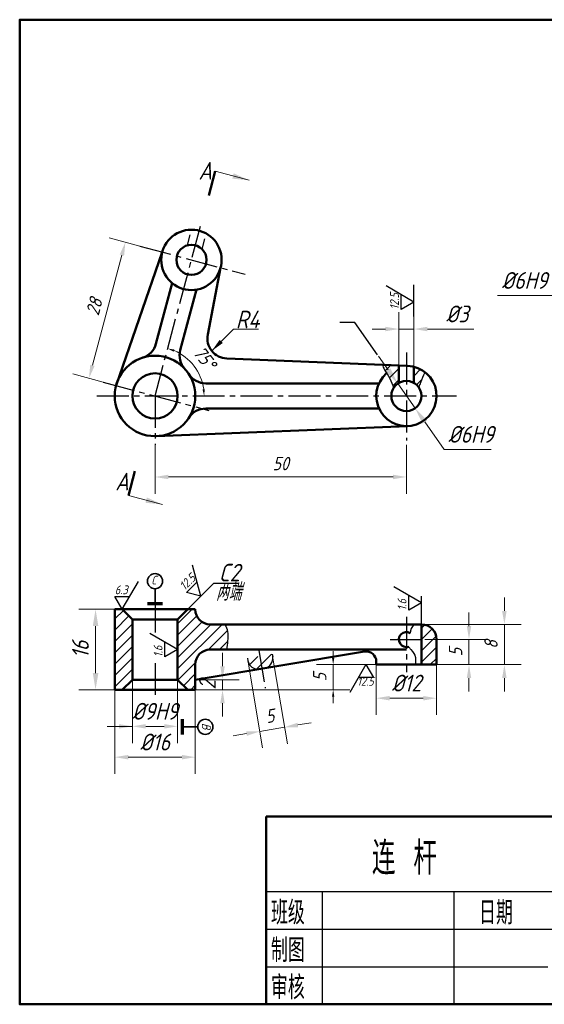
# Model space of a CAD drawing. Header units: millimetres. Extents: x 82 to 230, y 87 to 234.
# Tile 1 of 2: x 82 to 160, y 87 to 234. Entities that reach past the tile are written whole.
import ezdxf

# ---------------------------------------------------------------- set-up
doc = ezdxf.new("R2010")
doc.units = ezdxf.units.MM
doc.header["$LTSCALE"] = 0.5
doc.linetypes.add('CENTER2', pattern=[28.575, 19.05, -3.175, 3.175, -3.175])
doc.linetypes.add('DASHED2', pattern=[9.525, 6.35, -3.175])
for name, color, linetype in [('剖面线层', 7, 'Continuous'), ('尺寸层', 221, 'Continuous'), ('符号层', 7, 'Continuous'), ('细实线层', 7, 'Continuous')]:
    doc.layers.add(name, color=color, linetype=linetype)
for name, color, linetype, lineweight in [('文字层', 227, 'Continuous', 20), ('点画线层', 3, 'CENTER2', 25), ('粗实线层', 1, 'Continuous', 50), ('虚线层', 2, 'DASHED2', 25)]:
    doc.layers.add(name, color=color, linetype=linetype, lineweight=lineweight)
doc.styles.add('工程字体（斜）', font='gbeitc.shx', dxfattribs={"bigfont": 'gbcbig.shx'})
doc.styles.add('工程斜体', font='gbeitc.shx', dxfattribs={"bigfont": 'gbcbig.shx'})
doc.styles.add('工程直体', font='gbenor.shx', dxfattribs={"bigfont": 'gbcbig.shx'})
doc.dimstyles.new('gb35', dxfattribs={"dimtxt": 2.5, "dimasz": 2.5, "dimexe": 2.5, "dimexo": 0, "dimgap": 1, "dimtad": 1, "dimdsep": 46, "dimtxsty": '工程字体（斜）', "dimcen": 0, "dimadec": 0, "dimazin": 0, "dimtfac": 1, "dimtmove": 0, "dimatfit": 3, "dimfxl": 0, "dimarcsym": 0})
doc.dimstyles.new('小箭头', dxfattribs={"dimtxt": 2.5, "dimasz": 2, "dimexe": 2.5, "dimexo": 0, "dimgap": 1, "dimtad": 1, "dimdsep": 46, "dimtxsty": '工程字体（斜）', "dimcen": 0, "dimadec": 0, "dimazin": 0, "dimtfac": 1, "dimtmove": 0, "dimatfit": 3, "dimfxl": 0, "dimarcsym": 0})
doc.dimstyles.new('直径加引线', dxfattribs={"dimtxt": 2.5, "dimasz": 2.5, "dimexe": 2.5, "dimexo": 0, "dimgap": 1, "dimtad": 1, "dimtoh": 1, "dimdsep": 46, "dimtxsty": '工程字体（斜）', "dimcen": 0, "dimadec": 0, "dimazin": 0, "dimtfac": 1, "dimtmove": 1, "dimatfit": 3, "dimfxl": 0, "dimarcsym": 0})
pattern_1 = [(45, (-494.742, -510.4), (-0.841899, 0.841899), [])]

# ---------------------------------------------------------------- blocks, each defined once
blk = doc.blocks.new('*D15')
at = {"layer": 'Defpoints', "color": 0, "ltscale": 0.5}
for p in [(102.23, 170.5), (139.73, 170.5), (139.73, 165.71)]:
    blk.add_point(p, dxfattribs=at)
at = {"layer": '尺寸层', "color": 0, "lineweight": -2, "ltscale": 0.5}
for p, q in [((102.23, 170.5), (102.23, 163.21)), ((139.73, 170.5), (139.73, 163.21)), ((104.23, 165.71), (137.73, 165.71))]:
    blk.add_line(p, q, dxfattribs=at)
at = {"layer": '尺寸层', "color": 0, "ltscale": 0.5}
for points in [[(104.23, 166.05), (104.23, 165.38), (102.23, 165.71)], [(137.73, 166.05), (137.73, 165.38), (139.73, 165.71)]]:
    blk.add_solid(points, dxfattribs=at)
at = {"layer": '尺寸层', "color": 0, "ltscale": 0.5, "insert": (120.98, 167.71), "char_height": 2, "attachment_point": 5, "style": '工程字体（斜）'}
blk.add_mtext('50', dxfattribs=at)
blk = doc.blocks.new('*D16')
at = {"layer": 'Defpoints', "color": 0, "ltscale": 0.5}
for p in [(138.43, 179.63), (141.03, 175.95)]:
    blk.add_point(p, dxfattribs=at)
at = {"layer": '尺寸层', "color": 0, "lineweight": -2, "ltscale": 0.5}
for p, q in [((136.99, 181.67), (135.55, 183.71)), ((138.43, 179.63), (141.03, 175.95)), ((145.35, 169.82), (142.47, 173.91)), ((152.39, 169.82), (145.35, 169.82))]:
    blk.add_line(p, q, dxfattribs=at)
at = {"layer": '尺寸层', "color": 0, "ltscale": 0.5}
for points in [[(137.33, 181.91), (136.65, 181.43), (138.43, 179.63)], [(142.81, 174.15), (142.13, 173.67), (141.03, 175.95)]]:
    blk.add_solid(points, dxfattribs=at)
at = {"layer": '尺寸层', "color": 0, "ltscale": 0.5, "insert": (149.37, 172.07), "char_height": 2.5, "attachment_point": 5, "style": '工程字体（斜）'}
blk.add_mtext('%%C6H9', dxfattribs=at)
blk = doc.blocks.new('*D17')
at = {"layer": 'Defpoints', "color": 0, "ltscale": 0.5}
for p in [(99.95, 200.14), (92.38, 180.43), (94.52, 179.85)]:
    blk.add_point(p, dxfattribs=at)
at = {"layer": '尺寸层', "color": 0, "lineweight": -2, "ltscale": 0.5}
for p, q in [((99.95, 200.14), (95.4, 201.36)), ((97.3, 198.78), (92.9, 182.36)), ((94.52, 179.85), (89.96, 181.08))]:
    blk.add_line(p, q, dxfattribs=at)
at = {"layer": '尺寸层', "color": 0, "ltscale": 0.5}
for points in [[(96.97, 198.87), (97.62, 198.69), (97.81, 200.71)], [(92.57, 182.45), (93.22, 182.27), (92.38, 180.43)]]:
    blk.add_solid(points, dxfattribs=at)
at = {"layer": '尺寸层', "color": 0, "ltscale": 0.5, "insert": (93.16, 191.09), "char_height": 2, "attachment_point": 5, "rotation": 75, "style": '工程字体（斜）'}
blk.add_mtext('28', dxfattribs=at)
blk = doc.blocks.new('*D23')
at = {"layer": 'Defpoints', "color": 0, "ltscale": 0.5}
for p in [(96.23, 133.99), (108.23, 133.99), (108.23, 123.95)]:
    blk.add_point(p, dxfattribs=at)
at = {"layer": '尺寸层', "color": 0, "lineweight": -2, "ltscale": 0.5}
for p, q in [((96.23, 133.99), (96.23, 121.45)), ((108.23, 133.99), (108.23, 121.45)), ((98.23, 123.95), (106.23, 123.95))]:
    blk.add_line(p, q, dxfattribs=at)
at = {"layer": '尺寸层', "color": 0, "ltscale": 0.5}
for points in [[(98.23, 124.28), (98.23, 123.61), (96.23, 123.95)], [(106.23, 124.28), (106.23, 123.61), (108.23, 123.95)]]:
    blk.add_solid(points, dxfattribs=at)
at = {"layer": '尺寸层', "color": 0, "ltscale": 0.5, "insert": (102.23, 126.2), "char_height": 2.5, "attachment_point": 5, "style": '工程字体（斜）'}
blk.add_mtext('%%C16', dxfattribs=at)
blk = doc.blocks.new('*D14')
at = {"layer": 'Defpoints', "color": 0, "ltscale": 0.5}
for p in [(116.02, 138.69), (119.72, 139.32), (121.56, 128.42)]:
    blk.add_point(p, dxfattribs=at)
at = {"layer": '尺寸层', "color": 0, "lineweight": -2, "ltscale": 0.5}
for p, q in [((116.02, 138.69), (118.27, 125.33)), ((119.72, 139.32), (121.97, 125.95)), ((117.86, 127.79), (121.56, 128.42)), ((123.53, 128.75), (125.5, 129.08)), ((115.89, 127.46), (113.91, 127.13))]:
    blk.add_line(p, q, dxfattribs=at)
at = {"layer": '尺寸层', "color": 0, "ltscale": 0.5}
for points in [[(115.83, 127.79), (115.94, 127.13), (117.86, 127.79)], [(123.47, 129.08), (123.58, 128.42), (121.56, 128.42)]]:
    blk.add_solid(points, dxfattribs=at)
at = {"layer": '尺寸层', "color": 0, "ltscale": 0.5, "insert": (119.37, 130.08), "char_height": 2, "attachment_point": 5, "rotation": 9.5615, "style": '工程字体（斜）'}
blk.add_mtext('5', dxfattribs=at)
blk = doc.blocks.new('*D24')
at = {"layer": 'Defpoints', "color": 0, "ltscale": 0.5}
for p in [(98.85, 135.49), (105.6, 135.49), (105.6, 128.54)]:
    blk.add_point(p, dxfattribs=at)
at = {"layer": '尺寸层', "color": 0, "lineweight": -2, "ltscale": 0.5}
for p, q in [((98.85, 135.49), (98.85, 126.04)), ((105.6, 135.49), (105.6, 126.04)), ((100.85, 128.54), (103.6, 128.54))]:
    blk.add_line(p, q, dxfattribs=at)
at = {"layer": '尺寸层', "color": 0, "ltscale": 0.5}
for points in [[(100.85, 128.88), (100.85, 128.21), (98.85, 128.54)], [(103.6, 128.88), (103.6, 128.21), (105.6, 128.54)]]:
    blk.add_solid(points, dxfattribs=at)
at = {"layer": '尺寸层', "color": 0, "ltscale": 0.5, "insert": (102.23, 130.79), "char_height": 2.5, "attachment_point": 5, "style": '工程字体（斜）'}
blk.add_mtext('%%C9H9', dxfattribs=at)
blk = doc.blocks.new('*D25')
at = {"layer": 'Defpoints', "color": 0, "ltscale": 0.5}
for p in [(93.36, 145.99), (96.23, 145.99), (96.23, 133.99)]:
    blk.add_point(p, dxfattribs=at)
at = {"layer": '尺寸层', "color": 0, "lineweight": -2, "ltscale": 0.5}
for p, q in [((96.23, 145.99), (90.86, 145.99)), ((93.36, 136.49), (93.36, 143.49)), ((96.23, 133.99), (90.86, 133.99))]:
    blk.add_line(p, q, dxfattribs=at)
at = {"layer": '尺寸层', "color": 0, "ltscale": 0.5}
for points in [[(92.95, 143.49), (93.78, 143.49), (93.36, 145.99)], [(92.95, 136.49), (93.78, 136.49), (93.36, 133.99)]]:
    blk.add_solid(points, dxfattribs=at)
at = {"layer": '尺寸层', "color": 0, "ltscale": 0.5, "insert": (91.11, 139.99), "char_height": 2.5, "attachment_point": 5, "rotation": 90, "style": '工程字体（斜）'}
blk.add_mtext('16', dxfattribs=at)
blk = doc.blocks.new('*D26')
at = {"layer": 'Defpoints', "color": 0, "ltscale": 0.5}
for p in [(135.23, 137.74), (144.23, 137.74), (135.23, 132.74)]:
    blk.add_point(p, dxfattribs=at)
at = {"layer": '尺寸层', "color": 0, "lineweight": -2, "ltscale": 0.5}
for p, q in [((135.23, 137.74), (135.23, 130.24)), ((144.23, 137.74), (144.23, 130.24)), ((142.23, 132.74), (137.23, 132.74))]:
    blk.add_line(p, q, dxfattribs=at)
at = {"layer": '尺寸层', "color": 0, "ltscale": 0.5}
for points in [[(137.23, 133.07), (137.23, 132.4), (135.23, 132.74)], [(142.23, 133.07), (142.23, 132.4), (144.23, 132.74)]]:
    blk.add_solid(points, dxfattribs=at)
at = {"layer": '尺寸层', "color": 0, "ltscale": 0.5, "insert": (139.73, 134.99), "char_height": 2.5, "attachment_point": 5, "style": '工程字体（斜）'}
blk.add_mtext('%%C12', dxfattribs=at)
blk = doc.blocks.new('*D27')
at = {"layer": 'Defpoints', "color": 0, "ltscale": 0.5}
for p in [(128.8, 137.74), (135.23, 137.74), (108.23, 133.99)]:
    blk.add_point(p, dxfattribs=at)
at = {"layer": '尺寸层', "color": 0, "lineweight": -2, "ltscale": 0.5}
for p, q in [((128.8, 138.74), (128.8, 139.74)), ((135.23, 137.74), (126.3, 137.74)), ((128.8, 133.99), (128.8, 137.74)), ((108.23, 133.99), (131.3, 133.99)), ((128.8, 132.99), (128.8, 131.99))]:
    blk.add_line(p, q, dxfattribs=at)
at = {"layer": '尺寸层', "color": 0, "ltscale": 0.5}
for points in [[(128.63, 138.74), (128.97, 138.74), (128.8, 137.74)], [(128.63, 132.99), (128.97, 132.99), (128.8, 133.99)]]:
    blk.add_solid(points, dxfattribs=at)
at = {"layer": '尺寸层', "color": 0, "ltscale": 0.5, "insert": (126.8, 135.86), "char_height": 2, "attachment_point": 5, "rotation": 90, "style": '工程字体（斜）'}
blk.add_mtext('5', dxfattribs=at)
blk = doc.blocks.new('*D28')
at = {"layer": 'Defpoints', "color": 0, "ltscale": 0.5}
for p in [(142.47, 141.49), (149.06, 141.49), (144.23, 137.74)]:
    blk.add_point(p, dxfattribs=at)
at = {"layer": '尺寸层', "color": 0, "lineweight": -2, "ltscale": 0.5}
for p, q in [((149.06, 143.49), (149.06, 145.49)), ((142.47, 141.49), (151.56, 141.49)), ((149.06, 137.74), (149.06, 141.49)), ((144.23, 137.74), (151.56, 137.74)), ((149.06, 135.74), (149.06, 133.74))]:
    blk.add_line(p, q, dxfattribs=at)
at = {"layer": '尺寸层', "color": 0, "ltscale": 0.5}
for points in [[(148.73, 143.49), (149.39, 143.49), (149.06, 141.49)], [(148.73, 135.74), (149.39, 135.74), (149.06, 137.74)]]:
    blk.add_solid(points, dxfattribs=at)
at = {"layer": '尺寸层', "color": 0, "ltscale": 0.5, "insert": (147.06, 139.61), "char_height": 2, "attachment_point": 5, "rotation": 90, "style": '工程字体（斜）'}
blk.add_mtext('5', dxfattribs=at)
blk = doc.blocks.new('*D29')
at = {"layer": 'Defpoints', "color": 0, "ltscale": 0.5}
for p in [(141.98, 143.74), (154.34, 143.74), (144.23, 137.74)]:
    blk.add_point(p, dxfattribs=at)
at = {"layer": '尺寸层', "color": 0, "lineweight": -2, "ltscale": 0.5}
for p, q in [((154.34, 145.74), (154.34, 147.74)), ((141.98, 143.74), (156.84, 143.74)), ((154.34, 137.74), (154.34, 143.74)), ((144.23, 137.74), (156.84, 137.74)), ((154.34, 135.74), (154.34, 133.74))]:
    blk.add_line(p, q, dxfattribs=at)
at = {"layer": '尺寸层', "color": 0, "ltscale": 0.5}
for points in [[(154, 145.74), (154.67, 145.74), (154.34, 143.74)], [(154, 135.74), (154.67, 135.74), (154.34, 137.74)]]:
    blk.add_solid(points, dxfattribs=at)
at = {"layer": '尺寸层', "color": 0, "ltscale": 0.5, "insert": (152.34, 140.74), "char_height": 2, "attachment_point": 5, "rotation": 90, "style": '工程字体（斜）'}
blk.add_mtext('8', dxfattribs=at)
blk = doc.blocks.new('*D30')
at = {"layer": 'Defpoints', "color": 0, "ltscale": 0.5}
for p in [(171.64, 201.8), (165.02, 198.91), (170.47, 197.45)]:
    blk.add_point(p, dxfattribs=at)
at = {"layer": '尺寸层', "color": 0, "lineweight": -2, "ltscale": 0.5}
for p, q in [((166.7, 205.19), (167.22, 207.12)), ((171.64, 201.8), (163.77, 203.91)), ((166.18, 203.26), (165.02, 198.91)), ((170.47, 197.45), (162.6, 199.56)), ((164.5, 196.98), (163.98, 195.05)), ((163.37, 192.75), (163.98, 195.05)), ((153.33, 192.75), (163.37, 192.75))]:
    blk.add_line(p, q, dxfattribs=at)
at = {"layer": '尺寸层', "color": 0, "ltscale": 0.5}
for points in [[(166.38, 205.28), (167.02, 205.11), (166.18, 203.26)], [(164.18, 197.07), (164.82, 196.9), (165.02, 198.91)]]:
    blk.add_solid(points, dxfattribs=at)
at = {"layer": '尺寸层', "color": 0, "ltscale": 0.5, "insert": (157.35, 195), "char_height": 2.5, "attachment_point": 5, "style": '工程字体（斜）'}
blk.add_mtext('%%C6H9', dxfattribs=at)
blk = doc.blocks.new('*D31')
at = {"layer": 'Defpoints', "color": 0, "ltscale": 0.5}
for p in [(109.11, 203.49), (108.87, 180.88), (93.56, 177.79), (102.23, 177.79), (147.19, 177.79)]:
    blk.add_point(p, dxfattribs=at)
at = {"layer": '尺寸层', "color": 0, "lineweight": -2, "ltscale": 0.5}
blk.add_arc((102.23, 177.79), 7.33, 7.8275, 67.1725, dxfattribs=at)
at = {"layer": '尺寸层', "color": 0, "ltscale": 0.5}
for points in [[(105.02, 184.38), (105.12, 184.7), (104.12, 184.86)], [(109.65, 178.8), (109.32, 178.78), (109.55, 177.79)]]:
    blk.add_solid(points, dxfattribs=at)
at = {"layer": '尺寸层', "color": 0, "ltscale": 0.5, "insert": (109.63, 183.47), "char_height": 2, "attachment_point": 5, "rotation": 307.5, "style": '工程字体（斜）'}
blk.add_mtext('75°', dxfattribs=at)
blk = doc.blocks.new('*D32')
at = {"layer": 'Defpoints', "color": 0, "ltscale": 0.5}
for p in [(140.85, 187.76), (138.6, 182.34), (140.85, 182.34)]:
    blk.add_point(p, dxfattribs=at)
at = {"layer": '尺寸层', "color": 0, "lineweight": -2, "ltscale": 0.5}
for p, q in [((138.6, 182.34), (138.6, 190.26)), ((140.85, 182.34), (140.85, 190.26)), ((136.6, 187.76), (134.6, 187.76)), ((138.6, 187.76), (140.85, 187.76)), ((142.85, 187.76), (149.77, 187.76))]:
    blk.add_line(p, q, dxfattribs=at)
at = {"layer": '尺寸层', "color": 0, "ltscale": 0.5}
for points in [[(136.6, 188.1), (136.6, 187.43), (138.6, 187.76)], [(142.85, 188.1), (142.85, 187.43), (140.85, 187.76)]]:
    blk.add_solid(points, dxfattribs=at)
at = {"layer": '尺寸层', "color": 0, "ltscale": 0.5, "insert": (147.31, 190.01), "char_height": 2.5, "attachment_point": 5, "style": '工程字体（斜）'}
blk.add_mtext('%%C3', dxfattribs=at)
blk = doc.blocks.new('粗糙度符号1')
at = {"layer": '细实线层', "ltscale": 0.5}
for p, q in [((0, 0), (6.38, 11.05)), ((0, 0), (-2.92, 5.05)), ((-2.92, 5.05), (2.92, 5.05))]:
    blk.add_line(p, q, dxfattribs=at)
at = {"layer": '细实线层', "ltscale": 0.5, "style": '工程字体（斜）'}
blk.add_attdef('CCD', (-3, 6), '', height=3.5, dxfattribs=at)
blk = doc.blocks.new('基准代号上')
at = {"layer": '符号层', "lineweight": 35}
blk.add_line((0, 0), (0, 6), dxfattribs=at)
at = {"layer": '符号层', "lineweight": 70}
blk.add_line((3, 0), (-3, 0), dxfattribs=at)
at = {"layer": '符号层', "lineweight": 25}
blk.add_line((3, 0), (0, 0), dxfattribs=at)
at = {"layer": '符号层', "lineweight": 35}
blk.add_circle((0, 9), 3, dxfattribs=at)
at = {"layer": '细实线层', "ltscale": 0.5, "style": '工程字体（斜）'}
blk.add_attdef('A', (-1.51, 7.67), '', height=3.5, dxfattribs=at)
blk = doc.blocks.new('*D34')
at = {"layer": 'Defpoints', "color": 0, "ltscale": 0.5}
for p in [(108.23, 135.49), (112.3, 135.49), (108.23, 133.99)]:
    blk.add_point(p, dxfattribs=at)
at = {"layer": '尺寸层', "color": 0, "lineweight": -2, "ltscale": 0.5}
for p, q in [((112.3, 137.49), (112.3, 139.49)), ((108.23, 135.49), (114.8, 135.49)), ((112.3, 133.99), (112.3, 135.49)), ((108.23, 133.99), (114.8, 133.99)), ((112.3, 131.99), (112.3, 129.99))]:
    blk.add_line(p, q, dxfattribs=at)
at = {"layer": '尺寸层', "color": 0, "ltscale": 0.5}
for points in [[(111.96, 137.49), (112.63, 137.49), (112.3, 135.49)], [(111.96, 131.99), (112.63, 131.99), (112.3, 133.99)]]:
    blk.add_solid(points, dxfattribs=at)
at = {"layer": '尺寸层', "color": 0, "ltscale": 0.5, "insert": (110.05, 134.74), "char_height": 2.5, "attachment_point": 5, "rotation": 90, "style": '工程字体（斜）'}
blk.add_mtext('2', dxfattribs=at)
blk = doc.blocks.new('粗糙度符号2')
at = {"layer": '细实线层', "ltscale": 0.5}
for p, q in [((0, 0), (-6.38, -11.05)), ((0, 0), (2.92, -5.05)), ((2.92, -5.05), (-2.92, -5.05))]:
    blk.add_line(p, q, dxfattribs=at)
at = {"layer": '细实线层', "ltscale": 0.5, "style": '工程字体（斜）'}
blk.add_attdef('CCD', (-3.52, -8.38), '', height=3.5, dxfattribs=at)
blk = doc.blocks.new('gf')
at = {"layer": '剖面线层', "ltscale": 0.5}
h = blk.add_hatch(dxfattribs=at)
h.set_pattern_fill('ANSI31', scale=0.375, style=0)
h.set_pattern_definition(pattern_1)
h.paths.add_polyline_path([(52.7906, 0.3811), (48.0817, 1.6428), (47.4994, -0.5305), (52.2083, -1.7923)])
h.paths.add_polyline_path([(59.6728, -1.463), (54.9639, -0.2013), (54.3816, -2.3746), (59.0905, -3.6363)])
h.paths.add_polyline_path([(51.3822, -9.2219), (52.1303, -6.4301), (46.3347, -4.8772), (45.7524, -7.0505, -0.41421356), (46.813, -8.8876), (45.8424, -12.5099), (49.4647, -13.4804), (50.3215, -10.2826, -0.26794919)])
h.paths.add_polyline_path([(57.9258, -7.983), (52.1303, -6.4301), (51.3822, -9.2219, -0.1316525), (52.1586, -9.2219), (56.2052, -10.3062, -0.19891237), (57.3435, -10.1563)])
h.paths.add_polyline_path([(48.6078, -16.6783), (49.4647, -13.4804), (45.8424, -12.5099), (44.8719, -16.1321, -0.41421356), (43.0348, -17.1927), (42.7436, -18.2794), (43.8042, -20.1165), (48.1509, -21.2812), (48.996, -18.1272, -0.26794919)])
h.paths.add_polyline_path([(53.7151, -19.5997), (49.6685, -18.5154, -0.1316525), (48.996, -18.1272), (48.1509, -21.2812), (52.4976, -22.4459), (54.3347, -21.3852), (54.6259, -20.2986, -0.19891237)])
h.paths.add_polyline_path([(46.4039, -27.8012), (42.0572, -26.6365), (40.2201, -27.6972), (39.9289, -28.7839), (45.7245, -30.3368)])
h.paths.add_polyline_path([(50.7505, -28.9659), (46.4039, -27.8012), (45.7245, -30.3368), (51.52, -31.8897), (51.8112, -30.803)])
h.paths.add_polyline_path([(68.5923, -15.1782, 0.41421356), (67.5317, -13.3411), (66.8072, -13.147, 0.41421356), (64.9701, -14.2077), (64.1132, -17.4055), (72.8066, -19.7349), (72.9036, -19.3727, 0.41421356), (71.843, -17.5355), (68.2208, -16.565)])
h.paths.add_polyline_path([(72.8066, -19.7349), (64.1132, -17.4055), (63.2564, -20.6034, 0.41421356), (64.317, -22.4405), (65.0415, -22.6346, 0.41421356), (66.8786, -21.5739), (67.2502, -20.1872), (70.8724, -21.1578, 0.41421356), (72.7095, -20.0971)])
h.paths.add_polyline_path([(20.0889, -60.8434, 0.41421356), (17.8389, -58.5934), (17.8389, -64.5934), (20.0889, -64.5934)])
h.paths.add_polyline_path([(-25.2861, -57.8434), (-26.7861, -56.3434), (-27.9111, -56.3434), (-27.9111, -68.3434), (-26.7861, -68.3434), (-25.2861, -66.8434)])
edge = h.paths.add_edge_path()
edge.add_spline(control_points=[(-11.211, -62.3434), (-11.1878, -61.9209), (-11.0428, -60.8312), (-10.9699, -59.7169), (-11.3132, -58.9391), (-11.5064, -58.5934)], knot_values=[1.53168266, 1.53168266, 1.53168266, 1.53168266, 2.86720423, 4.79045196, 6.3520044, 6.3520044, 6.3520044, 6.3520044], degree=3, periodic=0)
edge.add_line((-11.5064, -58.5934), (-13.6611, -58.5934))
edge.add_arc((-13.6611, -56.3434), 2.25, 180, 270, ccw=False)
edge.add_line((-15.9111, -56.3434), (-17.0361, -56.3434))
edge.add_line((-17.0361, -56.3434), (-18.5361, -57.8434))
edge.add_line((-18.5361, -57.8434), (-18.5361, -66.8434))
edge.add_line((-18.5361, -66.8434), (-17.0361, -68.3434))
edge.add_line((-17.0361, -68.3434), (-15.9111, -68.3434))
edge.add_line((-15.9111, -68.3434), (-15.9111, -64.5934))
edge.add_arc((-13.6611, -64.5934), 2.25, 90, 180, ccw=False)
edge.add_line((-13.6611, -62.3434), (-11.211, -62.3434))
h = blk.add_hatch(dxfattribs=at)
h.set_pattern_fill('ANSI31', scale=0.375, style=0)
h.set_pattern_definition(pattern_1)
edge = h.paths.add_edge_path()
edge.add_spline(control_points=[(12.0003, -19.8939), (12.0853, -20.1206), (12.3916, -20.8272), (13.1396, -21.841), (13.4703, -22.886), (13.7068, -23.3082)], knot_values=[2.39339756, 2.39339756, 2.39339756, 2.39339756, 3.36736783, 5.50803926, 7.44258972, 7.44258972, 7.44258972, 7.44258972], degree=3, periodic=0)
edge.add_arc((15.5889, -24.5412), 2.25, 120, 146.769875, ccw=False)
edge.add_line((14.4639, -22.5927), (14.4639, -19.9926))
edge.add_line((14.4639, -19.9926), (12.0003, -19.8939))
edge = h.paths.add_edge_path()
edge.add_arc((15.5889, -24.5412), 2.25, 34.58891, 60, ccw=False)
edge.add_spline(control_points=[(17.4412, -23.2639), (17.5527, -23.0348), (17.8379, -22.2587), (18.1395, -21.4953), (18.3821, -21.013)], knot_values=[13.36593659, 13.36593659, 13.36593659, 13.36593659, 14.36503037, 16.48667138, 16.48667138, 16.48667138, 16.48667138], degree=3, periodic=0)
edge.add_arc((15.5889, -24.5412), 4.5, 51.632605, 75.522488)
edge.add_line((16.7139, -20.1841), (16.7139, -22.5927))
h = blk.add_hatch(dxfattribs=at)
h.set_pattern_fill('ANSI31', scale=0.375, style=0)
h.set_pattern_definition(pattern_1)
h.paths.add_polyline_path([(-6.2693, -63.3218), (-8.1175, -63.6298), (-8.0547, -64.0067, 0.41573164), (-6.3305, -65.2466), (-5.9588, -65.1846)])
h.paths.add_polyline_path([(-4.357, -63.3904), (-4.4198, -63.0136), (-6.2693, -63.3218), (-5.9588, -65.1846), (-5.5859, -65.1225, 0.41573164)])
at = {"layer": '尺寸层', "color": 7, "ltscale": 0.5}
for p, q in [((16.7139, -12.6905), (16.7139, -7.9599)), ((7.9067, -13.5761), (5.6567, -13.5761)), ((11.2623, -18.415), (7.9067, -13.5761)), ((-17.0361, -56.3434), (-13.1548, -52.4621)), ((-13.1548, -52.4621), (-9.4048, -52.4621)), ((17.8389, -58.5934), (17.8389, -54.3992)), ((-4.4198, -63.0136), (-4.357, -63.3904)), ((-8.1175, -63.6298), (-8.0547, -64.0067))]:
    blk.add_line(p, q, dxfattribs=at)
blk.add_open_spline([(16.6893, -58.5934), (16.3843, -58.9893), (16.1656, -59.4062), (16.1618, -59.8751)], degree=3, dxfattribs=at)
blk.add_open_spline([(15.9429, -61.9112), (16.0211, -62.062), (16.433, -62.6152), (17.052, -63.2587), (16.9242, -64.0903), (16.9646, -64.4628), (16.9923, -64.5934)], degree=3, knots=[6.03409076, 6.03409076, 6.03409076, 6.03409076, 6.69408193, 8.49563432, 9.41386189, 9.93087124, 9.93087124, 9.93087124, 9.93087124], dxfattribs=at)
at = {"layer": '点画线层', "color": 7, "ltscale": 0.5}
for p, q in [((-21.9111, -24.5412), (-15.0245, 1.1599)), ((-24.1858, -2.1909), (-8.4648, -6.4033)), ((15.5889, -18.0771), (15.5889, -31.1571)), ((-29.621, -22.4754), (-13.9, -26.6878)), ((-30.5786, -24.5412), (23.0527, -24.5412)), ((-21.9111, -24.5412), (-21.9111, -31.8294)), ((-21.9111, -55.6207), (-21.9111, -59.7752)), ((15.5889, -57.4709), (15.5889, -65.7011)), ((13.1834, -60.8434), (18.3259, -60.8434)), ((-6.4103, -62.4757), (-5.4728, -68.1006)), ((-21.9111, -64.3779), (-21.9111, -69.0888))]:
    blk.add_line(p, q, dxfattribs=at)
at = {"layer": '粗实线层', "color": 7, "ltscale": 0.5}
for p, q in [((-13.9051, 5.3374), (-12.9346, 8.9596)), ((-20.8226, -3.0921), (-27.7066, -22.9883)), ((-12.1292, -5.4215), (-14.0459, -15.401)), ((-21.7641, -16.7484), (-19.3458, -7.7229)), ((-18.1419, -17.7189), (-15.7235, -8.6934)), ((15.7689, -20.0448), (-11.2198, -18.9644)), ((14.4639, -19.9926), (14.4639, -22.5927)), ((16.7139, -20.1841), (16.7139, -22.5927)), ((11.4981, -22.6662), (-14.3457, -22.6662)), ((-14.3457, -26.4162), (11.4981, -26.4162)), ((15.7689, -29.0376), (-21.6711, -30.5364)), ((-25.8811, -39.3576), (-24.9106, -35.7354)), ((-27.9111, -68.3434), (-27.9111, -56.3434)), ((-27.9111, -56.3434), (-15.9111, -56.3434)), ((-25.2861, -57.8434), (-26.7861, -56.3434)), ((-18.5361, -57.8434), (-17.0361, -56.3434)), ((-25.2861, -57.8434), (-25.2861, -66.8434)), ((-25.2861, -57.8434), (-18.5361, -57.8434)), ((-18.5361, -57.8434), (-18.5361, -66.8434)), ((-13.6611, -58.5934), (17.8389, -58.5934)), ((17.8389, -64.5934), (17.8389, -58.5934)), ((20.0889, -64.5934), (20.0889, -60.8434)), ((9.3423, -62.6345), (-15.9111, -66.8434)), ((-13.6611, -62.3434), (15.5889, -62.3434)), ((11.0889, -64.5934), (11.0889, -64.1141)), ((-15.9111, -64.5934), (-15.9111, -68.3434)), ((11.0889, -64.5934), (20.0889, -64.5934)), ((-25.2861, -66.8434), (-26.7861, -68.3434)), ((-25.2861, -66.8434), (-18.5361, -66.8434)), ((-18.5361, -66.8434), (-17.0361, -68.3434)), ((-15.9111, -68.3434), (-27.9111, -68.3434))]:
    blk.add_line(p, q, dxfattribs=at)
at = {"layer": '粗实线层', "color": 7}
for p, q in [((-5.3121, -115.2192), (-5.3121, -87.2192)), ((-5.3121, -87.2192), (83.6158, -87.2192))]:
    blk.add_line(p, q, dxfattribs=at)
blk.add_lwpolyline([(83.6158, -115.2192), (83.6158, 31.5419), (-42.0941, 31.5419), (-42.0941, -115.2192)], close=True, dxfattribs=at)
at = {"layer": '粗实线层', "color": 7, "ltscale": 0.5}
for centre, radius in [((-16.4759, -4.2568), 4.5), ((-16.4759, -4.2568), 2.25), ((-21.9111, -24.5412), 6), ((-21.9111, -24.5412), 3.375), ((15.5889, -24.5412), 2.25)]:
    blk.add_circle(centre, radius, dxfattribs=at)
for centre, radius, start, end in [((-11.0998, -15.9668), 3, 169.127977, 267.707557), ((-24.6619, -15.9719), 3, 287.797168, 345), ((-15.2441, -18.4954), 3, 165, 222.202832), ((15.5889, -24.5412), 4.5, 131.014934, 87.707557), ((-14.3457, -19.6662), 3, 212.797168, 270), ((-14.3457, -29.4162), 3, 90, 147.202832), ((-13.6611, -56.3434), 2.25, 180, 270), ((17.8389, -60.8434), 2.25, 0, 90), ((15.5889, -60.8434), 1.125, 59.389282, 288.342502), ((-13.6611, -64.5934), 2.25, 90, 180), ((9.5889, -64.1141), 1.5, 0, 99.462322)]:
    blk.add_arc(centre, radius, start, end, dxfattribs=at)
at = {"layer": '细实线层', "color": 7}
for p, q in [((-5.3121, -98.4192), (83.6158, -98.4192)), ((3.0879, -115.2192), (3.0879, -98.4192)), ((22.6879, -115.2192), (22.6879, -98.4192)), ((-5.3121, -104.0192), (83.6158, -104.0192)), ((-5.3121, -109.6192), (36.6879, -109.6192))]:
    blk.add_line(p, q, dxfattribs=at)
at = {"layer": '细实线层', "color": 7, "ltscale": 0.5}
for centre, start, end in [((-6.5758, -63.769), 189.131171, 279.496666), ((-5.833, -63.6452), 279.427978, 9.793474)]:
    blk.add_arc(centre, 1.4978, start, end, dxfattribs=at)
for points, knots in [([(12.0003, -19.8939), (12.0853, -20.1206), (12.3916, -20.8272), (13.1396, -21.841), (13.4703, -22.886), (13.7068, -23.3082)], [2.39339756, 2.39339756, 2.39339756, 2.39339756, 3.36736783, 5.50803926, 7.44258972, 7.44258972, 7.44258972, 7.44258972]), ([(17.4412, -23.2639), (17.5527, -23.0348), (17.8379, -22.2587), (18.1395, -21.4953), (18.3821, -21.013)], [13.36593659, 13.36593659, 13.36593659, 13.36593659, 14.36503037, 16.48667138, 16.48667138, 16.48667138, 16.48667138]), ([(-11.5064, -58.5934), (-11.3132, -58.9391), (-10.9699, -59.7169), (-11.0428, -60.8312), (-11.1878, -61.9209), (-11.211, -62.3434)], [1.53168266, 1.53168266, 1.53168266, 1.53168266, 3.0932351, 5.01648283, 6.3520044, 6.3520044, 6.3520044, 6.3520044])]:
    blk.add_open_spline(points, degree=3, knots=knots, dxfattribs=at)
at = {"layer": '虚线层', "color": 7, "ltscale": 0.5}
for p, q in [((-17.0582, -2.0834), (-16.4349, 0.243)), ((-14.8849, -2.6658), (-14.2615, -0.3393))]:
    blk.add_line(p, q, dxfattribs=at)
at = {"layer": '尺寸层', "color": 7, "ltscale": 0.5, "yscale": 0.375, "zscale": 0.375}
for name, p, xscale, rotation, values in [('粗糙度符号1', (16.7139, -10.5412), 0.375, 90, {'CCD': '12.5 '}), ('粗糙度符号1', (-15.0954, -54.4027), 0.3750000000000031, 44.99999999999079, {'CCD': '12.5 '}), ('粗糙度符号1', (-26.7846, -56.3459), 0.375, 359.999999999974, {'CCD': '6.3'}), ('粗糙度符号1', (17.8414, -55.3861), 0.3749999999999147, 89.99999999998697, {'CCD': '1.6'}), ('粗糙度符号1', (-18.5361, -62.3434), 0.3749999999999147, 90, {'CCD': '1.6'}), ('基准代号上', (-17.7861, -73.8574), 0.375, 270, {'A': 'B'})]:
    blk.add_blockref(name, p, dxfattribs=dict(at, xscale=xscale, rotation=rotation)).add_auto_attribs(values)
at = {"layer": '尺寸层', "color": 7, "ltscale": 0.5, "xscale": 0.375, "yscale": 0.375, "zscale": 0.375}
for name, p, values in [('基准代号上', (-21.9111, -55.5235), {'A': 'C'}), ('粗糙度符号2', (9.5588, -64.5934), {'CCD': '12.5'})]:
    blk.add_blockref(name, p, dxfattribs=at).add_auto_attribs(values)
at = {"layer": '尺寸层', "color": 7, "char_height": 2.625, "attachment_point": 1, "style": '工程斜体'}
for s, insert, width in [('A', (-15.4258, 10.3305), 2.627943), ('R4', (-9.8603, -11.831), 2.627943), ('A', (-27.8462, -35.9912), 2.627943), ('C2', (-12.393, -49.5634), 2.627943), ('两端', (-12.853, -52.4166), 3.896049)]:
    blk.add_mtext(s, dxfattribs=dict(at, insert=insert, width=width))
at = {"layer": '细实线层', "color": 7, "style": '工程直体'}
for s, height, p in [('连 杆', 4.9, (10.438, -95.8911)), ('班级', 3.5, (-4.6121, -103.3192)), ('日期', 3.5, (26.4237, -103.3192)), ('制图', 3.5, (-4.6121, -108.9192)), ('审核', 3.5, (-4.6121, -114.4609))]:
    blk.add_text(s, height=height, dxfattribs=at).set_placement(p)
at = {"layer": '尺寸层', "color": 7, "ltscale": 0.5}
dim = blk.add_linear_dim(base=(40.88, -3.4156), p1=(47.4994, -0.5305), p2=(46.3347, -4.8772), angle=255, text='%%C6H9', dimstyle='直径加引线', override={"dimasz": 2}, dxfattribs=at)
dim.commit()
dim.dimension.update_dxf_attribs({"geometry": '*D30', "text_midpoint": (37.5543, -9.5767), "dimtype": 129, "insert": (-124.1391, -202.3302)})
dim = blk.add_angular_dim_2l(base=(-15.2719, -21.4453), line1=((-30.5786, -24.5412), (23.0527, -24.5412)), line2=((-21.9111, -24.5412), (-15.0245, 1.1599)), dimstyle='小箭头', override={"dimtxt": 2, "dimasz": 1}, dxfattribs=at)
dim.commit()
dim.dimension.update_dxf_attribs({"geometry": '*D31', "text_midpoint": (-14.5127, -18.8642), "insert": (-124.1391, -202.3302)})
dim = blk.add_aligned_dim(p1=(-24.1858, -2.1909), p2=(-29.621, -22.4754), distance=-2.2146, dimstyle='gb35', override={"dimtxt": 2, "dimasz": 2, "dimlfac": 1.333333}, dxfattribs=at)
dim.commit()
dim.dimension.update_dxf_attribs({"geometry": '*D17', "text_midpoint": (-30.9744, -11.2423), "insert": (-124.1391, -202.3302)})
dim = blk.add_linear_dim(base=(16.7139, -14.5655), p1=(14.4639, -19.9926), p2=(16.7139, -19.9926), text='%%C3', dimstyle='小箭头', dxfattribs=at)
dim.commit()
dim.dimension.update_dxf_attribs({"geometry": '*D32', "text_midpoint": (23.1722, -12.3155), "insert": (-124.1391, -202.3302)})
dim = blk.add_diameter_dim_2p(p1=(14.2909, -22.7034), p2=(16.8869, -26.3791), text='%%C6H9', dimstyle='直径加引线', dxfattribs=at)
dim.commit()
dim.dimension.update_dxf_attribs({"geometry": '*D16', "text_midpoint": (25.2344, -30.2552), "insert": (-124.1391, -202.3302)})
dim = blk.add_linear_dim(base=(15.5889, -36.6172), p1=(-21.9111, -31.8294), p2=(15.5889, -31.8294), dimstyle='gb35', override={"dimtxt": 2, "dimasz": 2, "dimlfac": 1.333333}, dxfattribs=at)
dim.commit()
dim.dimension.update_dxf_attribs({"geometry": '*D15', "text_midpoint": (-3.1611, -34.6172), "insert": (-124.1391, -202.3302)})
for base, p1, p2, override, picture, middle in [((30.199, -58.5934), (20.0889, -64.5934), (17.8389, -58.5934), {"dimtxt": 2, "dimasz": 2, "dimlfac": 1.333333}, '*D29', (28.199, -61.5934)), ((-30.7752, -56.3434), (-27.9111, -68.3434), (-27.9111, -56.3434), {"dimlfac": 1.333333}, '*D25', (-33.0252, -62.3434)), ((24.9215, -60.8434), (20.0889, -64.5934), (18.3259, -60.8434), {"dimtxt": 2, "dimasz": 2, "dimlfac": 1.333333}, '*D28', (22.9215, -62.7184))]:
    dim = blk.add_linear_dim(base=base, p1=p1, p2=p2, angle=90, dimstyle='gb35', override=override, dxfattribs=at)
    dim.commit()
    dim.dimension.update_dxf_attribs({"geometry": picture, "text_midpoint": middle, "insert": (-124.1391, -202.3302)})
for base, p1, p2, angle, override, picture, middle, dimtype in [((4.662, -64.5934), (-15.9111, -68.3434), (11.0889, -64.5934), 90, {"dimtxt": 2, "dimasz": 1, "dimlfac": 1.333333}, '*D27', (4.662, -66.4684), 128), ((-11.8413, -66.8434), (-15.9111, -68.3434), (-15.9111, -66.8434), 90, {"dimasz": 2, "dimlfac": 1.333333}, '*D34', (-11.8413, -67.5934), 129), ((-2.5838, -73.9133), (-8.1177, -63.6364), (-4.4198, -63.0136), 9.561474, {"dimtxt": 2, "dimasz": 2, "dimlfac": 1.333333}, '*D14', (-4.4327, -74.2248), 129)]:
    dim = blk.add_linear_dim(base=base, p1=p1, p2=p2, angle=angle, dimstyle='gb35', override=override, dxfattribs=at)
    dim.commit()
    dim.dimension.update_dxf_attribs({"geometry": picture, "text_midpoint": middle, "dimtype": dimtype, "insert": (-124.1391, -202.3302)})
for base, p1, p2, text, picture, middle in [((11.0889, -69.5922), (20.0889, -64.5934), (11.0889, -64.5934), '%%C12', '*D26', (15.5889, -67.3422)), ((-15.9111, -78.3839), (-27.9111, -68.3434), (-15.9111, -68.3434), '%%C16', '*D23', (-21.9111, -76.1339))]:
    dim = blk.add_linear_dim(base=base, p1=p1, p2=p2, text=text, dimstyle='小箭头', override={"dimtxt": 2.5}, dxfattribs=at)
    dim.commit()
    dim.dimension.update_dxf_attribs({"geometry": picture, "text_midpoint": middle, "insert": (-124.1391, -202.3302)})
dim = blk.add_linear_dim(base=(-18.5361, -73.7875), p1=(-25.2861, -66.8434), p2=(-18.5361, -66.8434), text='%%C9H9', dimstyle='小箭头', override={"dimtxt": 2.5}, dxfattribs=at)
dim.commit()
dim.dimension.update_dxf_attribs({"geometry": '*D24', "text_midpoint": (-21.9111, -73.7875), "dimtype": 128, "insert": (-124.1391, -202.3302)})
for points, dimstyle, override in [([(-7.8635, 7.6008), (-12.9346, 8.9596)], 'gb35', {"dimgap": 1, "dimtad": 0}), ([(-13.4503, -17.831), (-10.2125, -14.5932), (-6.4625, -14.5932)], '小箭头', {"dimgap": 1, "dimtad": 0}), ([(-20.81, -40.7164), (-25.8811, -39.3576)], 'gb35', {"dimtad": 0}), ([(-25.2861, -73.7875), (-29.0361, -73.7875)], '小箭头', {"dimgap": 1, "dimtad": 0})]:
    blk.add_leader(points, dimstyle=dimstyle, override=override, dxfattribs=at)

msp = doc.modelspace()

# ---------------------------------------------------------------- block references
at = {"layer": '文字层', "color": 7}
msp.add_blockref('gf', (124.14, 202.33), dxfattribs=at)

doc.saveas('drawing.dxf')
